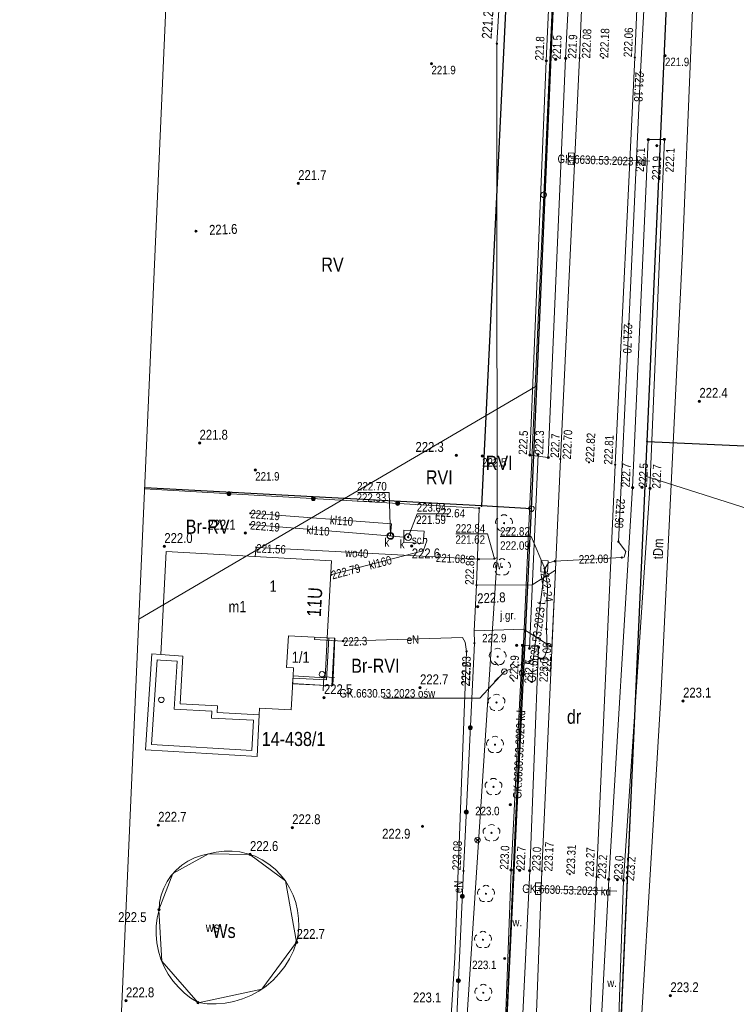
# Model space of a CAD drawing. Header units: metres. Extents: x 0 to 6601798, y -2700 to 5691112.
# Tile 47 of 61: x 6600167 to 6600230, y 5690090 to 5690177. Entities that reach past the tile are written whole.
import ezdxf
from ezdxf.enums import TextEntityAlignment as Align

# ---------------------------------------------------------------- set-up
doc = ezdxf.new("R2010")
doc.units = ezdxf.units.M
doc.header["$MEASUREMENT"] = 0
for name, color, linetype, lineweight in [('AS__Nowe_granice', 150, 'Continuous', 30), ('EAPADR_T_0', 7, 'Continuous', 5), ('EGBB_E_T_0', 7, 'Continuous', 5), ('EGBB_L_0', 7, 'Continuous', 5), ('EGBC_E_T_0', 7, 'Continuous', 5), ('EGBC_E_T_3', 7, 'Continuous', 5), ('EGBC_L_0', 7, 'Continuous', 5), ('EGBC_L_3', 7, 'Continuous', 5), ('EGBE_L_0', 7, 'Continuous', 5), ('EGBE_L_3', 7, 'Continuous', 5), ('EGBE_T_0', 7, 'Continuous', 5), ('Kontury', 7, 'Continuous', 5), ('Numery_dzialek', 150, 'Continuous', 5), ('Numery_uzytkow', 7, 'Continuous', 5), ('OTK_E_T_0', 7, 'Continuous', 5), ('OTK_E_T_4', 7, 'Continuous', 5), ('OTK_L_0', 7, 'Continuous', 5), ('OTK_L_5', 7, 'Continuous', 5), ('OTK_L_8', 7, 'Continuous', 5), ('OTO_L_0', 7, 'Continuous', 5), ('OTO_L_1', 7, 'Continuous', 5), ('OTO_L_2', 7, 'Continuous', 5), ('OTR_T_0', 7, 'Continuous', 5), ('OTR_T_1', 7, 'Continuous', 5), ('OTZ_L_1', 7, 'Continuous', 5), ('OTZ_T_0', 7, 'Continuous', 5), ('P_SUE_E_T_3', 7, 'Continuous', 5), ('P_SUE_T_3', 7, 'Continuous', 5), ('P_SUK_T_1', 7, 'Continuous', 5), ('P_SUK_T_3', 7, 'Continuous', 5), ('P_SUKP_E_T_0', 7, 'Continuous', 5), ('P_SUKP_L_0', 7, 'Continuous', 5), ('P_SUTP_E_T_0', 7, 'Continuous', 5), ('P_SUTP_L_0', 7, 'Continuous', 5), ('podzial_uzytki', 7, 'Continuous', 5), ('Punkty', 7, 'Continuous', 5), ('SUEP_E_T_0', 7, 'Continuous', 5), ('SUEP_L_0', 7, 'Continuous', 5), ('SUER_T_0', 7, 'Continuous', 5), ('SUK_E_T_0', 7, 'Continuous', 5), ('SUK_E_T_4', 7, 'Continuous', 5), ('SUK_L_0', 7, 'Continuous', 5), ('SUK_T_3', 7, 'Continuous', 5), ('SUKP_E_T_0', 7, 'Continuous', 5), ('SUKP_L_0', 7, 'Continuous', 5), ('SUKR_T_0', 7, 'Continuous', 5), ('SUL_L_1', 7, 'Continuous', 5), ('SUP_E_T_1', 7, 'Continuous', 5), ('SUP_L_1', 7, 'Continuous', 5), ('SUP_T_4', 7, 'Continuous', 5), ('SUTR_T_0', 7, 'Continuous', 5), ('SUW_E_T_2', 7, 'Continuous', 5), ('SUWP_E_T_0', 7, 'Continuous', 5), ('SUWP_L_0', 7, 'Continuous', 5), ('SUWR_T_0', 7, 'Continuous', 5), ('SZWPW_L_0', 7, 'Continuous', 5), ('SZWPW_T_1', 7, 'Continuous', 5), ('UEEOA_T_9', 7, 'Continuous', 5), ('UTTOO_T_2', 7, 'Continuous', 5), ('UTTPOM_L_1', 7, 'Continuous', 5), ('UWWOC_T_0', 7, 'Continuous', 5), ('UWWPM_L_1', 7, 'Continuous', 5), ('Uzytki', 7, 'Continuous', 5), ('WWRPP_T_0', 7, 'Continuous', 5)]:
    doc.layers.add(name, color=color, linetype=linetype, lineweight=lineweight)
doc.styles.add('STYL_ARIAL', font='ARIALN.TTF')

# ---------------------------------------------------------------- blocks, each defined once
blk = doc.blocks.new('GRO')
at = {"color": 7, "flags": 128}
blk.add_lwpolyline([(0, 0.45), (0.318, 0.318), (0.45, 0), (0.318, -0.318), (0, -0.45), (-0.318, -0.318), (-0.45, 0), (-0.318, 0.318), (0, 0.45)], dxfattribs=at)
blk = doc.blocks.new('GRT')
at = {"color": 7, "flags": 128}
blk.add_lwpolyline([(0, 2.5), (1.352, 2.103), (2.274, 1.039), (2.475, -0.356), (1.889, -1.637), (0.704, -2.399), (-0.704, -2.399), (-1.889, -1.637), (-2.475, -0.356), (-2.274, 1.039), (-1.352, 2.103), (0, 2.5)], dxfattribs=at)
blk = doc.blocks.new('1_PADR')
at = {"color": 7, "flags": 128}
for points in [[(0, 2.5), (1.352, 2.103), (2.274, 1.039), (2.475, -0.356), (1.889, -1.637), (0.704, -2.399), (-0.704, -2.399), (-1.889, -1.637), (-2.475, -0.356), (-2.274, 1.039), (-1.352, 2.103), (0, 2.5)], [(1.767, -1.767), (-1.767, 1.767)], [(-1.767, -1.767), (1.767, 1.767)]]:
    blk.add_lwpolyline(points, dxfattribs=at)
blk = doc.blocks.new('801')
at = {"color": 0}
for radius in [1, 0.9, 0.8, 0.7, 0.6, 0.5, 0.4, 0.3, 0.2, 0.1]:
    blk.add_circle((0, 0), radius, dxfattribs=at)
blk = doc.blocks.new('403')
at = {"color": 0}
blk.add_circle((0, 0), 0.5, dxfattribs=at)
blk = doc.blocks.new('922')
at = {"color": 0}
blk.add_circle((0, 0), 0.5, dxfattribs=at)
for centre, radius, start, end in [((-3.5, 1), 4, 119.84816, 203.51949), ((0, 3.5), 4, 50.114, 129.886), ((3.5, 1), 4, 336.88451, 60.15184), ((-2, -3), 4, 187.477, 278.47884), ((2, -2.75), 4.25, 262.64593, 349.62892)]:
    blk.add_arc(centre, radius, start, end, dxfattribs=at)
blk = doc.blocks.new('3_EGBO')
at = {"color": 7, "flags": 128}
blk.add_lwpolyline([(0, 2.5), (1.352, 2.103), (2.274, 1.039), (2.475, -0.356), (1.889, -1.637), (0.704, -2.399), (-0.704, -2.399), (-1.889, -1.637), (-2.475, -0.356), (-2.274, 1.039), (-1.352, 2.103), (0, 2.5)], dxfattribs=at)
blk = doc.blocks.new('4_SUEO_W')
at = {"color": 7, "flags": 128}
for points in [[(-5.303, 5.303), (-8.839, 8.839)], [(5.303, 5.303), (8.839, 8.839)], [(0, 0.25), (0.177, 0.177), (0.25, 0), (0.177, -0.177), (0, -0.25), (-0.177, -0.177), (-0.25, 0), (-0.177, 0.177), (0, 0.25)], [(-5.303, -5.303), (-8.839, -8.839)], [(5.303, -5.303), (8.839, -8.839)]]:
    blk.add_lwpolyline(points, dxfattribs=at)
blk = doc.blocks.new('4_SUPP')
at = {"color": 7, "flags": 128}
blk.add_lwpolyline([(0, 2.5), (1.352, 2.103), (2.274, 1.039), (2.475, -0.356), (1.889, -1.637), (0.704, -2.399), (-0.704, -2.399), (-1.889, -1.637), (-2.475, -0.356), (-2.274, 1.039), (-1.352, 2.103), (0, 2.5)], dxfattribs=at)
blk = doc.blocks.new('4_SUKS')
at = {"color": 7, "flags": 128}
blk.add_lwpolyline([(0, 2.5), (1.352, 2.103), (2.274, 1.039), (2.475, -0.356), (1.889, -1.637), (0.704, -2.399), (-0.704, -2.399), (-1.889, -1.637), (-2.475, -0.356), (-2.274, 1.039), (-1.352, 2.103), (0, 2.5)], dxfattribs=at)
blk = doc.blocks.new('509')
at = {"color": 0}
for p, q in [((-5, -2.5), (-5, 2.5)), ((-5, 2.5), (5.5, 2.5)), ((-1.5, 2.5), (-1.5, -2.5)), ((2, 2.5), (2, -2.5)), ((5.5, 2.5), (5.5, -2.5)), ((5.5, -2.5), (-5, -2.5))]:
    blk.add_line(p, q, dxfattribs=at)
blk = doc.blocks.new('4_SUPS')
at = {"color": 7, "flags": 128}
blk.add_lwpolyline([(0, 0.625), (0.442, 0.442), (0.625, 0), (0.442, -0.442), (0, -0.625), (-0.442, -0.442), (-0.625, 0), (-0.442, 0.442), (0, 0.625)], dxfattribs=at)
blk = doc.blocks.new('506')
at = {"color": 0}
blk.add_circle((0, 0), 3, dxfattribs=at)
blk = doc.blocks.new('621')
at = {"color": 0}
blk.add_circle((0, 0), 0.5, dxfattribs=at)
blk = doc.blocks.new('625')
at = {"color": 0}
blk.add_circle((0, 0), 0.5, dxfattribs=at)
blk = doc.blocks.new('UGW')
at = {"color": 7, "flags": 128}
blk.add_lwpolyline([(0, 0.625), (0.442, 0.442), (0.625, 0), (0.442, -0.442), (0, -0.625), (-0.442, -0.442), (-0.625, 0), (-0.442, 0.442), (0, 0.625)], dxfattribs=at)

msp = doc.modelspace()

# ---------------------------------------------------------------- linework, layer by layer
at = {"color": 7, "linetype": 'Continuous', "lineweight": 0, "flags": 128}
msp.add_lwpolyline([(6600189.51, 5690403.01), (6600173.29, 5690035.7), (6600065.2, 5689524.43)], dxfattribs=at)
at = {"layer": 'AS__Nowe_granice', "linetype": 'Continuous', "flags": 128}
for points in [[(6600222.91, 5690449.53), (6600207.61, 5690134.2)], [(6600212.06, 5690133.95), (6600225.8, 5690449.36)], [(6600222.32, 5690139.93), (6600224.79, 5690195.28)], [(6600219.85, 5690084.59), (6600222.32, 5690139.93)], [(6600222.32, 5690139.93), (6600244.93, 5690138.93)], [(6600207.61, 5690134.2), (6600177.711, 5690135.815)], [(6600212.06, 5690133.95), (6600207.61, 5690134.2)], [(6600209.5, 5690080.81), (6600212.06, 5690133.95)]]:
    msp.add_lwpolyline(points, dxfattribs=at)
at = {"layer": 'EGBB_L_0', "color": 7, "linetype": 'Continuous', "flags": 128}
for points in [[(6600179.62, 5690130.15), (6600179.14, 5690121.01)], [(6600194.29, 5690129.32), (6600179.62, 5690130.15)], [(6600193.91, 5690122.48), (6600194.29, 5690129.32)], [(6600193.74, 5690118.95), (6600193.91, 5690122.48)], [(6600179.14, 5690121.01), (6600181.11, 5690120.88)], [(6600181.11, 5690120.88), (6600180.86, 5690116.64)], [(6600190.71, 5690116.11), (6600190.89, 5690119.13)], [(6600190.89, 5690119.13), (6600193.74, 5690118.95)], [(6600180.86, 5690116.64), (6600184.19, 5690116.45)], [(6600184.19, 5690116.45), (6600184.16, 5690115.85)], [(6600184.16, 5690115.85), (6600187.89, 5690115.67)], [(6600187.89, 5690115.67), (6600187.91, 5690116.26)], [(6600187.91, 5690116.26), (6600190.71, 5690116.11)]]:
    msp.add_lwpolyline(points, dxfattribs=at)
at = {"layer": 'EGBC_L_0', "color": 7, "linetype": 'Continuous', "flags": 128}
for points in [[(6600179.14, 5690121.01), (6600179.62, 5690130.15)], [(6600179.62, 5690130.15), (6600194.29, 5690129.32)], [(6600194.29, 5690129.32), (6600193.91, 5690122.48)], [(6600190.49, 5690122.66), (6600190.31, 5690119.87)], [(6600193.91, 5690122.48), (6600190.49, 5690122.66)], [(6600181.11, 5690120.88), (6600179.14, 5690121.01)], [(6600180.86, 5690116.64), (6600181.11, 5690120.88)], [(6600190.31, 5690119.87), (6600190.91, 5690119.83)], [(6600190.89, 5690119.13), (6600190.71, 5690116.11)], [(6600190.91, 5690119.83), (6600190.89, 5690119.13)], [(6600184.19, 5690116.45), (6600180.86, 5690116.64)], [(6600184.16, 5690115.85), (6600184.19, 5690116.45)], [(6600187.89, 5690115.67), (6600184.16, 5690115.85)], [(6600187.91, 5690116.26), (6600187.89, 5690115.67)], [(6600190.71, 5690116.11), (6600187.91, 5690116.26)]]:
    msp.add_lwpolyline(points, dxfattribs=at)
at = {"layer": 'EGBC_L_3', "color": 7, "linetype": 'Continuous', "flags": 128}
for points in [[(6600190.49, 5690122.66), (6600190.31, 5690119.87)], [(6600193.91, 5690122.48), (6600190.49, 5690122.66)], [(6600193.74, 5690118.95), (6600193.91, 5690122.48)], [(6600190.31, 5690119.87), (6600190.91, 5690119.83)], [(6600190.91, 5690119.83), (6600190.89, 5690119.13)], [(6600190.89, 5690119.13), (6600193.74, 5690118.95)]]:
    msp.add_lwpolyline(points, dxfattribs=at)
at = {"layer": 'EGBE_L_0', "color": 7, "linetype": 'Continuous', "flags": 128}
for points in [[(6600177.79, 5690112.55), (6600178.34, 5690121.06)], [(6600178.34, 5690121.06), (6600179.14, 5690121.01)], [(6600179.14, 5690121.01), (6600181.11, 5690120.88)], [(6600181.11, 5690120.88), (6600180.86, 5690116.64)], [(6600178.321, 5690113.02), (6600178.807, 5690120.53)], [(6600178.807, 5690120.53), (6600179.107, 5690120.511)], [(6600179.107, 5690120.511), (6600180.582, 5690120.414)], [(6600180.582, 5690120.414), (6600180.331, 5690116.169)], [(6600180.86, 5690116.64), (6600184.19, 5690116.45)], [(6600184.19, 5690116.45), (6600184.16, 5690115.85)], [(6600180.331, 5690116.169), (6600183.666, 5690115.979)], [(6600183.666, 5690115.979), (6600183.636, 5690115.375)], [(6600184.16, 5690115.85), (6600187.89, 5690115.67)], [(6600187.89, 5690115.67), (6600187.71, 5690111.97)], [(6600183.636, 5690115.375), (6600187.366, 5690115.195)], [(6600187.366, 5690115.195), (6600187.235, 5690112.499)], [(6600187.235, 5690112.499), (6600178.321, 5690113.02)], [(6600187.71, 5690111.97), (6600177.79, 5690112.55)]]:
    msp.add_lwpolyline(points, dxfattribs=at)
at = {"layer": 'EGBE_L_3', "color": 7, "linetype": 'Continuous', "flags": 128}
for points in [[(6600190.31, 5690119.87), (6600190.49, 5690122.66)], [(6600190.49, 5690122.66), (6600193.91, 5690122.48)], [(6600193.865, 5690118.763), (6600194.073, 5690122.473)], [(6600193.91, 5690122.48), (6600194.6, 5690122.45)], [(6600194.337, 5690118.237), (6600194.572, 5690122.451)], [(6600194.6, 5690122.45), (6600194.41, 5690118.22)], [(6600190.91, 5690119.83), (6600190.31, 5690119.87)], [(6600190.848, 5690118.423), (6600190.89, 5690119.13)], [(6600190.89, 5690119.13), (6600190.91, 5690119.83)], [(6600193.628, 5690119.028), (6600193.561, 5690117.781)], [(6600194.557, 5690118.976), (6600193.628, 5690119.028)], [(6600194.334, 5690118.24), (6600190.848, 5690118.428)], [(6600194.41, 5690118.22), (6600190.848, 5690118.423)], [(6600193.863, 5690118.766), (6600190.878, 5690118.927)]]:
    msp.add_lwpolyline(points, dxfattribs=at)
at = {"layer": 'Kontury', "color": 3, "linetype": 'Continuous', "flags": 128}
for points in [[(6600212.53, 5690144.88), (6600218.34, 5690278.96)], [(6600226.34, 5690229.99), (6600222.18, 5690136.84)], [(6600195.44, 5690134.86), (6600212.53, 5690144.88)], [(6600212.06, 5690133.95), (6600212.53, 5690144.88)], [(6600222.18, 5690136.84), (6600217.84, 5690039.51)], [(6600244.32, 5690129.81), (6600222.18, 5690136.84)], [(6600177.196, 5690124.163), (6600195.44, 5690134.86)], [(6600209.5, 5690080.81), (6600212.06, 5690133.95)], [(6600180.21, 5690101.56), (6600183.39, 5690103.32)], [(6600183.39, 5690103.32), (6600187.06, 5690103.26)], [(6600187.06, 5690103.26), (6600190.2, 5690100.91)], [(6600178.98, 5690098.35), (6600180.21, 5690101.56)], [(6600190.2, 5690100.91), (6600191.2, 5690095.46)], [(6600179.23, 5690093.78), (6600178.98, 5690098.35)], [(6600191.2, 5690095.46), (6600188.1, 5690091.29)], [(6600182.45, 5690090.1), (6600179.23, 5690093.78)], [(6600188.1, 5690091.29), (6600182.45, 5690090.1)]]:
    msp.add_lwpolyline(points, dxfattribs=at)
at = {"layer": 'OTK_L_0', "color": 7, "linetype": 'Continuous', "flags": 128}
for points in [[(6600216.334, 5690173.963), (6600217.477, 5690201.761)], [(6600222.364, 5690201.392), (6600221.238, 5690174.024)], [(6600214.62, 5690138.368), (6600216.334, 5690173.963)], [(6600221.238, 5690174.024), (6600219.488, 5690137.844)], [(6600212.975, 5690101.78), (6600214.62, 5690138.368)], [(6600219.488, 5690137.844), (6600217.829, 5690101.234)], [(6600214.177, 5690128.51), (6600212.12, 5690127.19)], [(6600213.869, 5690121.674), (6600214.177, 5690128.51)], [(6600207.169, 5690127.176), (6600206.96, 5690123.12)], [(6600212.12, 5690127.19), (6600207.169, 5690127.176)], [(6600206.96, 5690123.12), (6600211.34, 5690123.25)], [(6600211.34, 5690123.25), (6600213.869, 5690121.674)], [(6600211.635, 5690066.487), (6600212.975, 5690101.78)], [(6600217.829, 5690101.234), (6600216.244, 5690066.325)]]:
    msp.add_lwpolyline(points, dxfattribs=at)
at = {"layer": 'OTK_L_5', "color": 7, "linetype": 'Continuous', "flags": 128}
for points in [[(6600213.374, 5690173.722), (6600214.649, 5690202.04)], [(6600216.516, 5690201.797), (6600215.083, 5690173.945)], [(6600211.914, 5690138.719), (6600213.374, 5690173.722)], [(6600215.083, 5690173.945), (6600213.551, 5690138.503)], [(6600221.035, 5690135.832), (6600222.43, 5690166.731)], [(6600222.43, 5690166.731), (6600223.864, 5690166.742)], [(6600223.864, 5690166.742), (6600222.572, 5690135.777)], [(6600213.551, 5690138.503), (6600211.914, 5690138.719)], [(6600218.917, 5690101.046), (6600221.035, 5690135.832)], [(6600222.572, 5690135.777), (6600220.225, 5690100.957)], [(6600211.256, 5690121.829), (6600210.249, 5690101.875)], [(6600212.677, 5690121.686), (6600211.256, 5690121.829)], [(6600211.903, 5690101.81), (6600212.677, 5690121.686)], [(6600210.249, 5690101.875), (6600209.165, 5690072.828)], [(6600210.477, 5690072.804), (6600211.903, 5690101.81)], [(6600217.403, 5690072.649), (6600218.917, 5690101.046)], [(6600220.225, 5690100.957), (6600219.242, 5690072.51)]]:
    msp.add_lwpolyline(points, dxfattribs=at)
at = {"layer": 'OTK_L_8', "color": 7, "linetype": 'Continuous', "flags": 128}
msp.add_lwpolyline([(6600211.882, 5690121.551), (6600212.643, 5690138.774)], dxfattribs=at)
at = {"layer": 'OTO_L_0', "color": 7, "linetype": 'Continuous', "flags": 128}
for points in [[(6600177.707, 5690135.726), (6600207.406, 5690134.009)], [(6600207.406, 5690134.009), (6600207.169, 5690127.176)], [(6600206.983, 5690122.019), (6600206.021, 5690101.82)], [(6600206.021, 5690101.82), (6600205.071, 5690081.139)]]:
    msp.add_lwpolyline(points, dxfattribs=at)
at = {"layer": 'OTO_L_0', "color": 7, "linetype": 'Continuous'}
for centre, radius in [((6600185.195, 5690135.293), 0.175), ((6600185.195, 5690135.293), 0.158), ((6600185.195, 5690135.293), 0.14), ((6600185.195, 5690135.293), 0.122), ((6600185.195, 5690135.293), 0.105), ((6600185.195, 5690135.293), 0.0875), ((6600185.195, 5690135.293), 0.07), ((6600185.195, 5690135.293), 0.0525), ((6600185.195, 5690135.293), 0.035), ((6600192.682, 5690134.861), 0.175), ((6600192.682, 5690134.861), 0.158), ((6600192.682, 5690134.861), 0.14), ((6600192.682, 5690134.861), 0.122), ((6600192.682, 5690134.861), 0.105), ((6600192.682, 5690134.861), 0.0875), ((6600192.682, 5690134.861), 0.07), ((6600192.682, 5690134.861), 0.0525), ((6600192.682, 5690134.861), 0.035), ((6600200.17, 5690134.428), 0.175), ((6600200.17, 5690134.428), 0.158), ((6600200.17, 5690134.428), 0.14), ((6600200.17, 5690134.428), 0.122), ((6600200.17, 5690134.428), 0.105), ((6600200.17, 5690134.428), 0.0875), ((6600200.17, 5690134.428), 0.07), ((6600200.17, 5690134.428), 0.0525), ((6600200.17, 5690134.428), 0.035), ((6600206.626, 5690114.527), 0.175), ((6600206.626, 5690114.527), 0.158), ((6600206.626, 5690114.527), 0.14), ((6600206.626, 5690114.527), 0.122), ((6600206.626, 5690114.527), 0.105), ((6600206.626, 5690114.527), 0.0875), ((6600206.626, 5690114.527), 0.07), ((6600206.626, 5690114.527), 0.0525), ((6600206.626, 5690114.527), 0.035), ((6600206.269, 5690107.036), 0.175), ((6600206.269, 5690107.036), 0.158), ((6600206.269, 5690107.036), 0.14), ((6600206.269, 5690107.036), 0.122), ((6600206.269, 5690107.036), 0.105), ((6600206.269, 5690107.036), 0.0875), ((6600206.269, 5690107.036), 0.07), ((6600206.269, 5690107.036), 0.0525), ((6600206.269, 5690107.036), 0.035), ((6600205.917, 5690099.544), 0.175), ((6600205.917, 5690099.544), 0.158), ((6600205.917, 5690099.544), 0.14), ((6600205.917, 5690099.544), 0.122), ((6600205.917, 5690099.544), 0.105), ((6600205.917, 5690099.544), 0.0875), ((6600205.917, 5690099.544), 0.07), ((6600205.917, 5690099.544), 0.0525), ((6600205.917, 5690099.544), 0.035), ((6600205.572, 5690092.052), 0.175), ((6600205.572, 5690092.052), 0.158), ((6600205.572, 5690092.052), 0.14), ((6600205.572, 5690092.052), 0.122), ((6600205.572, 5690092.052), 0.105), ((6600205.572, 5690092.052), 0.0875), ((6600205.572, 5690092.052), 0.07), ((6600205.572, 5690092.052), 0.0525), ((6600205.572, 5690092.052), 0.035)]:
    msp.add_circle(centre, radius, dxfattribs=at)
at = {"layer": 'OTO_L_1', "color": 7, "linetype": 'Continuous', "flags": 128}
msp.add_lwpolyline([(6600206.963, 5690123.121), (6600207.169, 5690127.176)], dxfattribs=at)
at = {"layer": 'OTO_L_2', "color": 7, "linetype": 'Continuous', "flags": 128}
msp.add_lwpolyline([(6600206.983, 5690122.019), (6600206.963, 5690123.121)], dxfattribs=at)
at = {"layer": 'P_SUE_E_T_3', "color": 7, "linetype": 'Continuous', "flags": 128}
for points in [[(6600209.65, 5690119.5), (6600207.468, 5690117.13)], [(6600198.918, 5690117.13), (6600207.468, 5690117.13)]]:
    msp.add_lwpolyline(points, dxfattribs=at)
at = {"layer": 'P_SUKP_L_0', "color": 30, "linetype": 'Continuous', "flags": 128}
for points in [[(6600213.14, 5690161.83), (6600214.94, 5690201.79)], [(6600215.58, 5690165.05), (6600222.58, 5690164.81)], [(6600211.22, 5690119.37), (6600213.14, 5690161.83)], [(6600207.71, 5690041.46), (6600211.22, 5690119.37)], [(6600212.66, 5690100.25), (6600219.65, 5690100.01)]]:
    msp.add_lwpolyline(points, dxfattribs=at)
at = {"layer": 'P_SUTP_L_0', "color": 30, "linetype": 'Continuous', "flags": 128}
for points in [[(6600212.22, 5690120.56), (6600213.23, 5690128.64)], [(6600209.65, 5690119.5), (6600212.22, 5690120.56)]]:
    msp.add_lwpolyline(points, dxfattribs=at)
at = {"layer": 'SUEP_L_0', "color": 1, "linetype": 'Continuous', "flags": 128}
for points in [[(6600192.8, 5690122.34), (6600192.811, 5690122.538)], [(6600205.92, 5690122.53), (6600195.32, 5690122.21)], [(6600206.16, 5690122.1), (6600205.92, 5690122.53)], [(6600195.32, 5690122.21), (6600192.8, 5690122.34)], [(6600206.29, 5690121.29), (6600206.16, 5690122.1)], [(6600205.24, 5690094.09), (6600206.29, 5690121.29)], [(6600204.67, 5690084.75), (6600205.24, 5690094.09)]]:
    msp.add_lwpolyline(points, dxfattribs=at)
at = {"layer": 'SUK_L_0', "color": 30, "linetype": 'Continuous', "flags": 128}
for points in [[(6600200.73, 5690130.98), (6600200.72, 5690132.05)], [(6600200.72, 5690132.05), (6600202.54, 5690131.97)], [(6600202.54, 5690131.97), (6600202.45, 5690130.88)], [(6600202.45, 5690130.88), (6600200.73, 5690130.98)]]:
    msp.add_lwpolyline(points, dxfattribs=at)
at = {"layer": 'SUKP_L_0', "color": 30, "linetype": 'Continuous', "flags": 128}
for points in [[(6600199.62, 5690132.61), (6600187.1, 5690133.56)], [(6600187.09, 5690132.56), (6600199.43, 5690131.54)], [(6600199.53, 5690131.65), (6600199.62, 5690132.61)], [(6600199.43, 5690131.54), (6600199.53, 5690131.54)], [(6600199.53, 5690131.54), (6600199.53, 5690131.65)], [(6600199.53, 5690131.54), (6600199.67, 5690131.53)], [(6600199.67, 5690131.53), (6600200.726, 5690131.431)], [(6600202.486, 5690131.32), (6600202.72, 5690131.32)], [(6600202.72, 5690131.32), (6600202.77, 5690131.1)], [(6600202.77, 5690131.1), (6600202.47, 5690130.29)], [(6600202.32, 5690130.2), (6600194.221, 5690128.085)], [(6600202.47, 5690130.29), (6600202.32, 5690130.2)]]:
    msp.add_lwpolyline(points, dxfattribs=at)
at = {"layer": 'SUKR_T_0', "color": 30, "linetype": 'Continuous', "flags": 128}
for points in [[(6600196.643, 5690135.407), (6600199.412, 5690135.407)], [(6600199.53, 5690131.54), (6600199.412, 5690135.407)], [(6600201.1, 5690131.44), (6600201.908, 5690133.504)], [(6600201.908, 5690133.504), (6600204.704, 5690133.504)]]:
    msp.add_lwpolyline(points, dxfattribs=at)
at = {"layer": 'SUL_L_1', "color": 7, "linetype": 'Continuous', "flags": 128}
for points in [[(6600222.91, 5690194.75), (6600221.73, 5690172.71)], [(6600221.73, 5690172.71), (6600220.7, 5690150.36)], [(6600220.7, 5690150.36), (6600219.78, 5690131.03)], [(6600219.78, 5690131.03), (6600220.44, 5690130.16)], [(6600220.08, 5690129.62), (6600214.14, 5690129.29)], [(6600214.14, 5690129.29), (6600220.08, 5690129.62)], [(6600220.28, 5690129.67), (6600220.08, 5690129.62)], [(6600220.44, 5690130.16), (6600220.28, 5690129.67)], [(6600213.58, 5690129.14), (6600213.23, 5690128.64)], [(6600213.23, 5690128.64), (6600213.29, 5690128.28)], [(6600214.14, 5690129.29), (6600213.58, 5690129.14)], [(6600213.29, 5690128.28), (6600213.47, 5690127.07)], [(6600213.47, 5690127.07), (6600213.38, 5690123.27)], [(6600213.38, 5690123.27), (6600213.47, 5690127.07)], [(6600213.38, 5690123.27), (6600213.44, 5690121.45)], [(6600213.44, 5690121.45), (6600213.19, 5690120.71)], [(6600212.9, 5690120.63), (6600212.75, 5690120.69)], [(6600213.19, 5690120.71), (6600212.9, 5690120.63)]]:
    msp.add_lwpolyline(points, dxfattribs=at)
at = {"layer": 'SUP_L_1', "color": 7, "linetype": 'Continuous', "flags": 128}
for points in [[(6600212.93, 5690129.37), (6600212.89, 5690128.35)], [(6600213.53, 5690129.34), (6600212.93, 5690129.37)], [(6600213.49, 5690128.33), (6600213.53, 5690129.34)], [(6600212.89, 5690128.35), (6600213.49, 5690128.33)]]:
    msp.add_lwpolyline(points, dxfattribs=at)
at = {"layer": 'SUTR_T_0', "color": 30, "linetype": 'Continuous', "flags": 128}
for points in [[(6600209.274, 5690131.5), (6600212.042, 5690131.5)], [(6600213.23, 5690128.64), (6600212.042, 5690131.5)]]:
    msp.add_lwpolyline(points, dxfattribs=at)
at = {"layer": 'SUWP_L_0', "color": 161, "linetype": 'Continuous', "flags": 128}
for points in [[(6600187.62, 5690130.51), (6600187.524, 5690129.703)], [(6600191.27, 5690130.35), (6600187.62, 5690130.51)], [(6600207.39, 5690129.48), (6600191.27, 5690130.35)], [(6600208.76, 5690129.52), (6600207.39, 5690129.48)], [(6600209.02, 5690129.63), (6600208.76, 5690129.52)]]:
    msp.add_lwpolyline(points, dxfattribs=at)
at = {"layer": 'SUWR_T_0', "color": 161, "linetype": 'Continuous', "flags": 128}
for points in [[(6600205.344, 5690131.737), (6600208.139, 5690131.737)], [(6600208.76, 5690129.52), (6600208.139, 5690131.737)]]:
    msp.add_lwpolyline(points, dxfattribs=at)
at = {"layer": 'SZWPW_L_0', "color": 7, "linetype": 'Continuous', "flags": 128}
for points in [[(6600178.981, 5690098.353), (6600179.039, 5690099.006), (6600179.18, 5690099.646), (6600179.401, 5690100.263), (6600179.698, 5690100.846), (6600180.068, 5690101.388), (6600180.503, 5690101.878), (6600180.997, 5690102.308), (6600181.541, 5690102.673), (6600182.128, 5690102.965), (6600182.747, 5690103.18), (6600183.388, 5690103.315)], [(6600183.388, 5690103.315), (6600184.071, 5690103.477), (6600184.769, 5690103.56), (6600185.471, 5690103.563), (6600186.169, 5690103.486), (6600186.853, 5690103.329), (6600187.515, 5690103.095), (6600188.146, 5690102.786), (6600188.738, 5690102.408), (6600189.282, 5690101.964), (6600189.772, 5690101.461), (6600190.201, 5690100.905)], [(6600190.201, 5690100.905), (6600190.575, 5690100.299), (6600190.883, 5690099.656), (6600191.121, 5690098.985), (6600191.286, 5690098.292), (6600191.378, 5690097.586), (6600191.394, 5690096.874), (6600191.335, 5690096.164), (6600191.201, 5690095.464)], [(6600182.451, 5690090.102), (6600181.822, 5690090.495), (6600181.236, 5690090.95), (6600180.7, 5690091.463), (6600180.219, 5690092.027), (6600179.798, 5690092.639), (6600179.442, 5690093.289), (6600179.155, 5690093.973), (6600178.938, 5690094.683), (6600178.796, 5690095.411), (6600178.729, 5690096.15), (6600178.737, 5690096.891), (6600178.822, 5690097.629), (6600178.981, 5690098.353)], [(6600191.201, 5690095.464), (6600190.927, 5690094.711), (6600190.578, 5690093.991), (6600190.155, 5690093.311), (6600189.665, 5690092.677), (6600189.112, 5690092.098), (6600188.502, 5690091.579), (6600187.841, 5690091.126), (6600187.138, 5690090.743), (6600186.398, 5690090.436), (6600185.631, 5690090.206), (6600184.845, 5690090.056), (6600184.047, 5690089.989), (6600183.246, 5690090.004), (6600182.451, 5690090.102)]]:
    msp.add_lwpolyline(points, dxfattribs=at)
at = {"layer": 'UTTPOM_L_1', "color": 30, "linetype": 'Continuous', "flags": 128}
for points in [[(6600225.465, 5690156.78), (6600227.684, 5690210.452)], [(6600223.55, 5690117.221), (6600225.465, 5690156.78)], [(6600223.55, 5690117.221), (6600220.97, 5690074.383)]]:
    msp.add_lwpolyline(points, dxfattribs=at)
at = {"layer": 'UWWPM_L_1', "color": 161, "linetype": 'Continuous', "flags": 128}
for points in [[(6600210.505, 5690200.952), (6600208.982, 5690175.25)], [(6600208.982, 5690175.25), (6600208.988, 5690163.207)], [(6600208.988, 5690163.207), (6600209.02, 5690129.63)], [(6600209.02, 5690129.63), (6600206.242, 5690087.204)]]:
    msp.add_lwpolyline(points, dxfattribs=at)
at = {"layer": 'Uzytki', "color": 3, "linetype": 'Continuous', "flags": 128}
for points in [[(6600218.34, 5690278.96), (6600212.06, 5690133.95)], [(6600217.47, 5690031.17), (6600226.34, 5690229.99)], [(6600207.61, 5690134.2), (6600177.711, 5690135.815)], [(6600212.06, 5690133.95), (6600207.61, 5690134.2)], [(6600212.06, 5690133.95), (6600209.5, 5690080.81)], [(6600183.39, 5690103.32), (6600180.21, 5690101.56)], [(6600187.06, 5690103.26), (6600183.39, 5690103.32)], [(6600190.2, 5690100.91), (6600187.06, 5690103.26)], [(6600180.21, 5690101.56), (6600178.98, 5690098.35)], [(6600191.2, 5690095.46), (6600190.2, 5690100.91)], [(6600178.98, 5690098.35), (6600179.23, 5690093.78)], [(6600188.1, 5690091.29), (6600191.2, 5690095.46)], [(6600179.23, 5690093.78), (6600182.45, 5690090.1)], [(6600182.45, 5690090.1), (6600188.1, 5690091.29)]]:
    msp.add_lwpolyline(points, dxfattribs=at)

# ---------------------------------------------------------------- block references
at = {"layer": 'EAPADR_T_0', "color": 161, "linetype": 'Continuous', "xscale": 0.1, "yscale": 0.1, "zscale": 0.1}
msp.add_blockref('1_PADR', (6600207.263, 5690104.519), dxfattribs=at)
at = {"layer": 'EGBE_T_0', "color": 7, "linetype": 'Continuous', "xscale": 0.1, "yscale": 0.1, "zscale": 0.1}
for p in [(6600193.465, 5690119.26), (6600179.18, 5690116.99)]:
    msp.add_blockref('3_EGBO', p, dxfattribs=at)
at = {"layer": 'OTR_T_0', "color": 7, "linetype": 'Continuous', "xscale": 0.1, "yscale": 0.1, "zscale": 0.1, "rotation": 0.0008399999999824}
for p in [(6600221.238, 5690174.024), (6600216.334, 5690173.963), (6600218.429, 5690173.99), (6600214.62, 5690138.368), (6600217.16, 5690138.071), (6600219.488, 5690137.844), (6600207.406, 5690134.009), (6600207.169, 5690127.176), (6600206.983, 5690122.019), (6600206.021, 5690101.82), (6600212.975, 5690101.78), (6600215.449, 5690101.505), (6600217.829, 5690101.234)]:
    msp.add_blockref('403', p, dxfattribs=at)
at = {"layer": 'OTR_T_1', "color": 7, "linetype": 'Continuous', "xscale": 0.1, "yscale": 0.1, "zscale": 0.1, "rotation": 0.0008399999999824}
for p in [(6600215.083, 5690173.945), (6600223.912, 5690174.191), (6600203.18, 5690173.47), (6600213.374, 5690173.722), (6600214.207, 5690173.866), (6600222.43, 5690166.731), (6600223.19, 5690166.192), (6600223.864, 5690166.742), (6600207.677, 5690138.632), (6600211.914, 5690138.719), (6600212.643, 5690138.774), (6600213.551, 5690138.503), (6600187.53, 5690137.39), (6600221.035, 5690135.832), (6600221.877, 5690135.862), (6600222.572, 5690135.777), (6600210.75, 5690121.83), (6600211.256, 5690121.829), (6600211.882, 5690121.551), (6600212.677, 5690121.686), (6600210.17, 5690107.68), (6600210.249, 5690101.875), (6600211.003, 5690101.839), (6600211.903, 5690101.81), (6600218.917, 5690101.046), (6600219.67, 5690101.018), (6600220.225, 5690100.957), (6600209.68, 5690094.02)]:
    msp.add_blockref('801', p, dxfattribs=at)
at = {"layer": 'OTZ_T_0', "color": 7, "linetype": 'Continuous', "xscale": 0.1, "yscale": 0.1, "zscale": 0.1}
for p in [(6600209.617, 5690132.677), (6600209.431, 5690128.775), (6600209.057, 5690120.823), (6600208.954, 5690116.749), (6600208.819, 5690113.006), (6600208.682, 5690109.267), (6600208.511, 5690105.178), (6600208.013, 5690099.77), (6600207.748, 5690095.688), (6600207.78, 5690090.982)]:
    msp.add_blockref('922', p, dxfattribs=at)
at = {"layer": 'P_SUE_E_T_3', "color": 7, "linetype": 'Continuous', "xscale": 0.1, "yscale": 0.1, "zscale": 0.1}
msp.add_blockref('4_SUEO_W', (6600209.65, 5690119.5), dxfattribs=at)
at = {"layer": 'P_SUE_T_3', "color": 7, "linetype": 'Continuous', "xscale": 0.1, "yscale": 0.1, "zscale": 0.1}
for name in ['4_SUEO_W', '4_SUPP']:
    msp.add_blockref(name, (6600209.65, 5690119.5), dxfattribs=at)
at = {"layer": 'P_SUK_T_1', "color": 7, "linetype": 'Continuous', "xscale": 0.1, "yscale": 0.1, "zscale": 0.1}
for p, rotation in [((6600215.58, 5690165.05), 267.2618899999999), ((6600212.66, 5690100.25), 269.0266)]:
    msp.add_blockref('509', p, dxfattribs=dict(at, rotation=rotation))
at = {"layer": 'P_SUK_T_3', "color": 30, "linetype": 'Continuous', "xscale": 0.1, "yscale": 0.1, "zscale": 0.1}
for p in [(6600213.14, 5690161.83), (6600211.22, 5690119.37)]:
    msp.add_blockref('4_SUKS', p, dxfattribs=at)
at = {"layer": 'Punkty', "color": 7, "linetype": 'Continuous', "xscale": 0.1, "yscale": 0.1, "zscale": 0.1}
for name, p in [('GRO', (6600222.32, 5690139.93)), ('GRO', (6600207.61, 5690134.2)), ('GRT', (6600212.06, 5690133.95))]:
    msp.add_blockref(name, p, dxfattribs=at)
at = {"layer": 'SUER_T_0', "color": 1, "linetype": 'Continuous', "xscale": 0.1, "yscale": 0.1, "zscale": 0.1}
for p in [(6600195.32, 5690122.21), (6600206.29, 5690121.29)]:
    msp.add_blockref('4_SUPS', p, dxfattribs=at)
at = {"layer": 'SUK_T_3', "color": 30, "linetype": 'Continuous', "xscale": 0.1, "yscale": 0.1, "zscale": 0.1}
msp.add_blockref('4_SUKS', (6600199.53, 5690131.54), dxfattribs=at)
at = {"layer": 'SUKR_T_0', "color": 30, "linetype": 'Continuous', "xscale": 0.1, "yscale": 0.1, "zscale": 0.1}
for p in [(6600187.1, 5690133.56), (6600187.09, 5690132.56), (6600201.1, 5690131.44), (6600194.28, 5690128.1)]:
    msp.add_blockref('4_SUPS', p, dxfattribs=at)
at = {"layer": 'SUKR_T_0', "color": 7, "linetype": 'Continuous', "xscale": 0.1, "yscale": 0.1, "zscale": 0.1}
msp.add_blockref('506', (6600199.53, 5690131.54), dxfattribs=at)
at = {"layer": 'SUP_T_4', "color": 7, "linetype": 'Continuous', "xscale": 0.1, "yscale": 0.1, "zscale": 0.1}
msp.add_blockref('506', (6600201.1, 5690131.44), dxfattribs=at)
at = {"layer": 'SUTR_T_0', "color": 30, "linetype": 'Continuous', "xscale": 0.1, "yscale": 0.1, "zscale": 0.1}
for p in [(6600221.73, 5690172.71), (6600220.7, 5690150.36), (6600219.78, 5690131.03), (6600220.08, 5690129.62), (6600213.23, 5690128.64), (6600214.14, 5690129.29), (6600213.29, 5690128.28), (6600213.38, 5690123.27), (6600212.9, 5690120.63)]:
    msp.add_blockref('4_SUPS', p, dxfattribs=at)
at = {"layer": 'SUWR_T_0', "color": 7, "linetype": 'Continuous', "xscale": 0.1, "yscale": 0.1, "zscale": 0.1}
for p in [(6600187.62, 5690130.51), (6600207.39, 5690129.48), (6600208.76, 5690129.52)]:
    msp.add_blockref('621', p, dxfattribs=at)
at = {"layer": 'UEEOA_T_9', "color": 7, "linetype": 'Continuous', "xscale": 0.1, "yscale": 0.1, "zscale": 0.1}
for rotation in [305.95373, 267.35441]:
    msp.add_blockref('625', (6600212.75, 5690120.69), dxfattribs=dict(at, rotation=rotation))
msp.add_blockref('625', (6600212.75, 5690120.69), dxfattribs=at)
at = {"layer": 'UWWOC_T_0', "color": 161, "linetype": 'Continuous', "xscale": 0.1, "yscale": 0.1, "zscale": 0.1, "rotation": 2.400689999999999}
msp.add_blockref('UGW', (6600208.982, 5690175.25), dxfattribs=at)
at = {"layer": 'WWRPP_T_0', "color": 7, "linetype": 'Continuous', "xscale": 0.1, "yscale": 0.1, "zscale": 0.1}
for p in [(6600191.342, 5690162.836), (6600226.969, 5690143.501), (6600182.584, 5690139.782), (6600205.38, 5690138.702), (6600186.65, 5690131.797), (6600179.456, 5690130.612), (6600201.427, 5690130.643), (6600202.164, 5690118.066), (6600193.627, 5690117.191), (6600225.52, 5690116.89), (6600178.912, 5690105.862), (6600202.379, 5690105.755), (6600190.81, 5690105.647), (6600187.062, 5690103.264), (6600178.981, 5690098.353), (6600191.201, 5690095.464), (6600176.048, 5690090.277), (6600182.451, 5690090.102), (6600224.392, 5690090.73)]:
    msp.add_blockref('801', p, dxfattribs=at)
at = {"layer": 'WWRPP_T_0', "color": 7, "linetype": 'Continuous', "xscale": 0.1, "yscale": 0.1, "zscale": 0.1, "rotation": 2.400689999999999}
for p in [(6600182.265, 5690158.603), (6600207.275, 5690125.25)]:
    msp.add_blockref('801', p, dxfattribs=at)

# ---------------------------------------------------------------- texts
at = {"layer": 'EGBB_E_T_0', "color": 7, "linetype": 'Continuous', "style": 'STYL_ARIAL'}
msp.add_text('m1', height=1, dxfattribs=at).set_placement((6600185.95, 5690125.264), align=Align.MIDDLE_CENTER)
at = {"layer": 'EGBC_E_T_0', "color": 7, "linetype": 'Continuous', "style": 'STYL_ARIAL'}
msp.add_text('1', height=1, dxfattribs=at).set_placement((6600189.115, 5690127.086), align=Align.MIDDLE_CENTER)
at = {"layer": 'EGBC_E_T_3', "color": 7, "linetype": 'Continuous', "style": 'STYL_ARIAL'}
msp.add_text('1/1', height=1, dxfattribs=at).set_placement((6600191.565, 5690120.774), align=Align.MIDDLE_CENTER)
at = {"layer": 'Numery_dzialek', "linetype": 'Continuous', "style": 'STYL_ARIAL'}
msp.add_text('14-438/1', height=1.25, dxfattribs=at).set_placement((6600188.104, 5690112.515), align=Align.BOTTOM_LEFT)
at = {"layer": 'Numery_uzytkow', "color": 3, "linetype": 'Continuous', "style": 'STYL_ARIAL'}
msp.add_text('dr', height=1.25, dxfattribs=at).set_placement((6600215.203, 5690116.115), align=Align.TOP_LEFT)
at = {"layer": 'OTK_E_T_0', "color": 7, "linetype": 'Continuous', "style": 'STYL_ARIAL'}
msp.add_text('j.gr.', height=0.75, dxfattribs=at).set_placement((6600209.992, 5690124.497), align=Align.MIDDLE_CENTER)
at = {"layer": 'OTK_E_T_4', "color": 7, "linetype": 'Continuous', "style": 'STYL_ARIAL'}
for p in [(6600210.797, 5690097.254), (6600219.216, 5690091.857)]:
    msp.add_text('w.', height=0.75, dxfattribs=at).set_placement(p, align=Align.MIDDLE_CENTER)
at = {"layer": 'OTR_T_0', "color": 7, "linetype": 'Continuous', "style": 'STYL_ARIAL'}
for s, rotation, p in [('222.08', 87.6, (6600216.521, 5690173.955)), ('222.70', 87.2, (6600214.807, 5690138.359)), ('223.17', 87.4, (6600213.162, 5690101.772))]:
    msp.add_text(s, height=0.75, rotation=rotation, dxfattribs=at).set_placement(p, align=Align.TOP_LEFT)
for s, rotation, p in [('222.18', 87.6, (6600218.491, 5690173.987)), ('222.82', 87.2, (6600217.222, 5690138.068)), ('223.31', 87.4, (6600215.511, 5690101.502))]:
    msp.add_text(s, height=0.75, rotation=rotation, dxfattribs=at).set_placement(p, align=Align.MIDDLE_LEFT)
for s, rotation, p in [('222.06', 87.6, (6600221.203, 5690174.025)), ('222.81', 87.2, (6600219.453, 5690137.846)), ('222.86', 88, (6600207.134, 5690127.177)), ('223.08', 87.3, (6600205.986, 5690101.822)), ('223.27', 87.4, (6600217.794, 5690101.236))]:
    msp.add_text(s, height=0.75, rotation=rotation, dxfattribs=at).set_placement(p, align=Align.BOTTOM_LEFT)
msp.add_text('222.64', height=0.75, rotation=356.7, dxfattribs=at).set_placement((6600206.168, 5690133.893), align=Align.TOP_RIGHT)
msp.add_text('222.83', height=0.75, rotation=87.3, dxfattribs=at).set_placement((6600206.892, 5690120.829), align=Align.BOTTOM_RIGHT)
at = {"layer": 'OTR_T_1', "color": 7, "linetype": 'Continuous', "style": 'STYL_ARIAL'}
for s, rotation, p in [('221.8', 87.4, (6600213.339, 5690173.724)), ('222.5', 87.6, (6600211.879, 5690138.72)), ('222.7', 87.4, (6600221, 5690135.834)), ('223.0', 87.1, (6600210.214, 5690101.877)), ('223.2', 86.5, (6600218.882, 5690101.048))]:
    msp.add_text(s, height=0.75, rotation=rotation, dxfattribs=at).set_placement(p, align=Align.BOTTOM_LEFT)
for s, rotation, p in [('221.5', 87.4, (6600214.269, 5690173.863)), ('222.3', 87.6, (6600212.712, 5690138.767)), ('222.5', 87.4, (6600221.939, 5690135.859)), ('222.7', 87.1, (6600211.065, 5690101.836)), ('223.0', 86.5, (6600219.732, 5690101.014))]:
    msp.add_text(s, height=0.75, rotation=rotation, dxfattribs=at).set_placement(p, align=Align.MIDDLE_LEFT)
for s, rotation, p in [('221.9', 87.1, (6600215.27, 5690173.935)), ('222.7', 87.5, (6600213.738, 5690138.495)), ('222.7', 87.6, (6600222.759, 5690135.769)), ('223.0', 87.8, (6600212.09, 5690101.803)), ('223.2', 86.1, (6600220.412, 5690100.944))]:
    msp.add_text(s, height=0.75, rotation=rotation, dxfattribs=at).set_placement(p, align=Align.TOP_LEFT)
for s, p in [('221.9', (6600203.18, 5690173.282)), ('221.9', (6600223.912, 5690174.004)), ('222.5', (6600207.677, 5690138.445)), ('221.9', (6600187.53, 5690137.203))]:
    msp.add_text(s, height=0.75, dxfattribs=at).set_placement(p, align=Align.TOP_LEFT)
for s, rotation, p in [('222.1', 87.4, (6600222.361, 5690165.991)), ('222.9', 87.1, (6600211.174, 5690120.911))]:
    msp.add_text(s, height=0.75, rotation=rotation, dxfattribs=at).set_placement(p, align=Align.BOTTOM_RIGHT)
for s, rotation, p in [('222.1', 87.6, (6600224.02, 5690165.992)), ('223.0', 87.8, (6600212.828, 5690120.723))]:
    msp.add_text(s, height=0.75, rotation=rotation, dxfattribs=at).set_placement(p, align=Align.TOP_RIGHT)
for s, rotation, p in [('221.9', 87.4, (6600223.211, 5690165.269)), ('222.5', 87.1, (6600211.896, 5690120.592))]:
    msp.add_text(s, height=0.75, rotation=rotation, dxfattribs=at).set_placement(p, align=Align.MIDDLE_RIGHT)
msp.add_text('222.9', height=0.75, dxfattribs=at).set_placement((6600209.829, 5690121.865), align=Align.BOTTOM_RIGHT)
for s, p in [('223.0', (6600209.213, 5690107.493)), ('223.1', (6600208.938, 5690093.833))]:
    msp.add_text(s, height=0.75, dxfattribs=at).set_placement(p, align=Align.TOP_RIGHT)
at = {"layer": 'OTZ_L_1', "color": 7, "linetype": 'Continuous', "style": 'STYL_ARIAL'}
msp.add_text('11U', height=1.25, rotation=86.8202, dxfattribs=at).set_placement((6600193.719, 5690124.3), align=Align.BOTTOM_LEFT)
at = {"layer": 'P_SUE_E_T_3', "color": 7, "linetype": 'Continuous', "style": 'STYL_ARIAL'}
msp.add_text('GK.6630.53.2023 ośw', height=0.75, dxfattribs=at).set_placement((6600203.507, 5690117.942), align=Align.TOP_RIGHT)
at = {"layer": 'P_SUKP_E_T_0', "color": 30, "linetype": 'Continuous', "style": 'STYL_ARIAL'}
for rotation, p in [(358.0363, (6600218.313, 5690164.894)), (87.4205, (6600210.956, 5690112.131)), (358.0335, (6600215.18, 5690100.101))]:
    msp.add_text('GK.6630.53.2023 kd', height=0.75, rotation=rotation, dxfattribs=at).set_placement(p, align=Align.MIDDLE_CENTER)
at = {"layer": 'P_SUTP_E_T_0', "color": 30, "linetype": 'Continuous', "style": 'STYL_ARIAL'}
msp.add_text('GK.6630.53.2023 t', height=0.75, rotation=82.875, dxfattribs=at).set_placement((6600212.478, 5690122.119), align=Align.MIDDLE_CENTER)
at = {"layer": 'podzial_uzytki', "color": 3, "linetype": 'Continuous', "style": 'STYL_ARIAL'}
for s, p in [('RV', (6600193.396, 5690154.631)), ('RVI', (6600207.995, 5690137.033)), ('RVI', (6600202.677, 5690135.741)), ('Br-RV', (6600181.353, 5690131.362)), ('Br-RVI', (6600196.05, 5690119.017)), ('Ws', (6600183.716, 5690095.469))]:
    msp.add_text(s, height=1.25, dxfattribs=at).set_placement(p, align=Align.BOTTOM_LEFT)
at = {"layer": 'SUEP_E_T_0', "color": 1, "linetype": 'Continuous', "style": 'STYL_ARIAL'}
for rotation, p in [(1.7291, (6600201.526, 5690122.335)), (87.7893, (6600205.545, 5690100.381))]:
    msp.add_text('eN', height=0.75, rotation=rotation, dxfattribs=at).set_placement(p, align=Align.MIDDLE_CENTER)
at = {"layer": 'SUER_T_0', "color": 1, "linetype": 'Continuous', "style": 'STYL_ARIAL'}
msp.add_text('222.3', height=0.75, rotation=1.7291, dxfattribs=at).set_placement((6600195.322, 5690122.147), align=Align.MIDDLE_LEFT)
msp.add_text('222.2', height=0.75, rotation=87.4509, dxfattribs=at).set_placement((6600206.31, 5690120.331), align=Align.MIDDLE_RIGHT)
at = {"layer": 'SUK_E_T_0', "color": 30, "linetype": 'Continuous', "style": 'STYL_ARIAL'}
msp.add_text('sc', height=0.75, dxfattribs=at).set_placement((6600201.87, 5690131.188), align=Align.MIDDLE_CENTER)
at = {"layer": 'SUK_E_T_4', "color": 7, "linetype": 'Continuous', "style": 'STYL_ARIAL'}
msp.add_text('k', height=0.75, dxfattribs=at).set_placement((6600199.424, 5690131.352), align=Align.TOP_RIGHT)
at = {"layer": 'SUKP_E_T_0', "color": 30, "linetype": 'Continuous', "style": 'STYL_ARIAL'}
for s, rotation, p in [('kl110', 355.6608, (6600195.188, 5690132.884)), ('kl110', 355.3126, (6600193.101, 5690132.004)), ('kl160', 14.6383, (6600198.63, 5690129.172))]:
    msp.add_text(s, height=0.75, rotation=rotation, dxfattribs=at).set_placement(p, align=Align.MIDDLE_CENTER)
at = {"layer": 'SUKR_T_0', "color": 30, "linetype": 'Continuous', "style": 'STYL_ARIAL'}
for s, p in [('222.70', (6600196.577, 5690136.33)), ('222.33', (6600196.532, 5690135.324)), ('223.04', (6600201.864, 5690134.449)), ('221.59', (6600201.819, 5690133.354))]:
    msp.add_text(s, height=0.75, dxfattribs=at).set_placement(p, align=Align.TOP_LEFT)
for s, rotation, p in [('222.19', 355.6608, (6600187.095, 5690133.498)), ('222.19', 355.3126, (6600187.085, 5690132.498)), ('222.79', 14.6383, (6600194.296, 5690128.039))]:
    msp.add_text(s, height=0.75, rotation=rotation, dxfattribs=at).set_placement(p, align=Align.MIDDLE_LEFT)
at = {"layer": 'SUP_E_T_1', "color": 7, "linetype": 'Continuous', "style": 'STYL_ARIAL'}
msp.add_text('k', height=0.75, dxfattribs=at).set_placement((6600200.353, 5690131.204), align=Align.TOP_LEFT)
at = {"layer": 'SUTR_T_0', "color": 30, "linetype": 'Continuous', "style": 'STYL_ARIAL'}
for s, rotation, p in [('221.18', 267.123, (6600221.668, 5690172.713)), ('221.70', 268.212, (6600220.638, 5690150.362)), ('222.24', 278.461, (6600213.228, 5690128.271))]:
    msp.add_text(s, height=0.75, rotation=rotation, dxfattribs=at).set_placement(p, align=Align.MIDDLE_LEFT)
for s, rotation, p in [('221.98', 265.725, (6600219.807, 5690132.225)), ('222.08', 1.608, (6600218.889, 5690129.524)), ('222.06', 89.19, (6600213.426, 5690122.076))]:
    msp.add_text(s, height=0.75, rotation=rotation, dxfattribs=at).set_placement(p, align=Align.MIDDLE_RIGHT)
for s, p in [('222.82', (6600209.274, 5690132.312)), ('222.09', (6600209.274, 5690131.062))]:
    msp.add_text(s, height=0.75, dxfattribs=at).set_placement(p, align=Align.TOP_LEFT)
at = {"layer": 'SUW_E_T_2', "color": 7, "linetype": 'Continuous', "style": 'STYL_ARIAL'}
msp.add_text('w', height=0.75, dxfattribs=at).set_placement((6600208.76, 5690129.333), align=Align.TOP_LEFT)
at = {"layer": 'SUWP_E_T_0', "color": 161, "linetype": 'Continuous', "style": 'STYL_ARIAL'}
msp.add_text('wo40', height=0.75, rotation=356.9107, dxfattribs=at).set_placement((6600196.541, 5690130.003), align=Align.MIDDLE_CENTER)
at = {"layer": 'SUWR_T_0', "color": 161, "linetype": 'Continuous', "style": 'STYL_ARIAL'}
for s, p in [('222.84', (6600205.315, 5690132.578)), ('221.62', (6600205.301, 5690131.595))]:
    msp.add_text(s, height=0.75, dxfattribs=at).set_placement(p, align=Align.TOP_LEFT)
msp.add_text('221.56', height=0.75, rotation=357.49, dxfattribs=at).set_placement((6600187.617, 5690130.448), align=Align.MIDDLE_LEFT)
msp.add_text('221.68', height=0.75, rotation=357.1698, dxfattribs=at).set_placement((6600206.195, 5690129.477), align=Align.MIDDLE_RIGHT)
at = {"layer": 'SZWPW_T_1', "color": 7, "linetype": 'Continuous', "style": 'STYL_ARIAL'}
msp.add_text('ws', height=0.875, dxfattribs=at).set_placement((6600183.133, 5690097.238), align=Align.TOP_LEFT)
at = {"layer": 'UTTOO_T_2', "color": 30, "linetype": 'Continuous', "style": 'STYL_ARIAL'}
msp.add_text('tDm', height=0.875, rotation=87.9674, dxfattribs=at).set_placement((6600223.973, 5690129.447), align=Align.BOTTOM_LEFT)
at = {"layer": 'UWWOC_T_0', "color": 161, "linetype": 'Continuous', "style": 'STYL_ARIAL'}
msp.add_text('221.21', height=0.875, rotation=86.1882, dxfattribs=at).set_placement((6600208.773, 5690175.634), align=Align.BOTTOM_LEFT)
at = {"layer": 'WWRPP_T_0', "color": 7, "linetype": 'Continuous', "style": 'STYL_ARIAL'}
for s, p in [('221.7', (6600191.342, 5690162.877)), ('222.4', (6600226.969, 5690143.542)), ('221.8', (6600182.584, 5690139.823)), ('222.0', (6600179.456, 5690130.653)), ('222.7', (6600202.164, 5690118.107)), ('222.5', (6600193.627, 5690117.232)), ('223.1', (6600225.52, 5690116.931)), ('222.7', (6600178.912, 5690105.903)), ('222.8', (6600190.81, 5690105.688)), ('222.6', (6600187.062, 5690103.305)), ('222.7', (6600191.201, 5690095.505)), ('223.2', (6600224.392, 5690090.771)), ('222.8', (6600176.048, 5690090.318)), ('223.1', (6600201.538, 5690089.863))]:
    msp.add_text(s, height=0.875, dxfattribs=at).set_placement(p, align=Align.BOTTOM_LEFT)
for s, rotation, p in [('221.6', 2.3989, (6600183.461, 5690158.004)), ('222.8', 2.4004, (6600207.273, 5690125.292))]:
    msp.add_text(s, height=0.875, rotation=rotation, dxfattribs=at).set_placement(p, align=Align.BOTTOM_LEFT)
for s, p in [('222.3', (6600204.264, 5690138.743)), ('222.1', (6600185.784, 5690131.838))]:
    msp.add_text(s, height=0.875, dxfattribs=at).set_placement(p, align=Align.BOTTOM_RIGHT)
msp.add_text('222.6', height=0.875, dxfattribs=at).set_placement((6600201.427, 5690130.424), align=Align.TOP_LEFT)
for s, p in [('222.9', (6600201.304, 5690105.536)), ('222.5', (6600177.865, 5690098.134))]:
    msp.add_text(s, height=0.875, dxfattribs=at).set_placement(p, align=Align.TOP_RIGHT)

doc.saveas('drawing.dxf')
